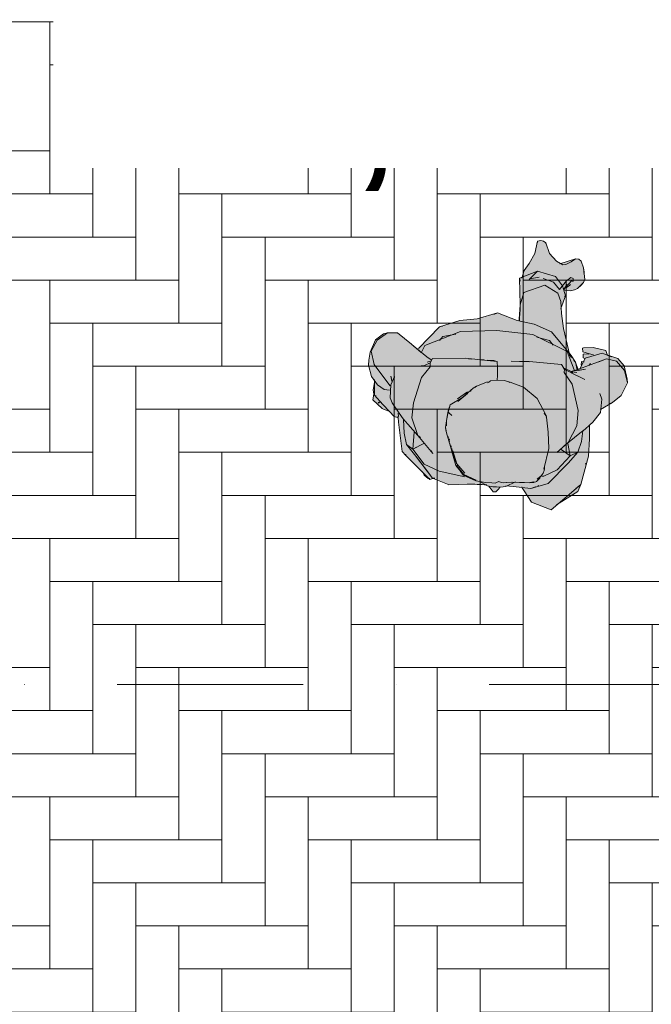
# Model space of a CAD drawing. Header units: millimetres. Extents: x 7523222 to 7571998, y 5751973 to 5786624.
# Tile 17 of 54: x 7547979 to 7549202, y 5767147 to 5769052. Entities that reach past the tile are written whole.
import ezdxf
from ezdxf.enums import TextEntityAlignment as Align

# ---------------------------------------------------------------- set-up
doc = ezdxf.new("R2010")
doc.units = ezdxf.units.MM
doc.header["$MEASUREMENT"] = 0
doc.linetypes.add('Kropki i Kreski', pattern=[720, 360, -180, 0, -180])
doc.linetypes.add('Wipeout_Contour', pattern=[1000, 0, -1000])
for name, color, linetype in [('Nowe_2025-08-14 Strefy', 7, 'Continuous'), ('Nowe_299-A Wymiary opisy PB', 7, 'Continuous'), ('Nowe_320-W Umeblowanie', 7, 'Continuous'), ('Nowe_410-K Osie', 7, 'Continuous')]:
    doc.layers.add(name, color=color, linetype=linetype)
for name, color, linetype, lineweight, true_color in [('Nowe_2025-08-14 Strefy_Nr_pióra__234', 7, 'Continuous', 0, 0xe8e8e8), ('Nowe_299-A Wymiary opisy PB_Nr_pióra__45', 7, 'Continuous', 15, 0x40a5ff), ('Nowe_299-A Wymiary opisy PB_Nr_pióra__85', 7, 'Continuous', 13, 0x80c2ff), ('Nowe_410-K Osie_Nr_pióra__5', 7, 'Continuous', 13, 0x40a5ff)]:
    doc.layers.add(name, color=color, linetype=linetype, lineweight=lineweight, true_color=true_color)
for name, color, linetype, lineweight in [('Nowe_299-A Wymiary opisy PB_Nr_pióra__6', 5, 'Continuous', 13), ('Nowe_320-W Umeblowanie_Nr_pióra__2', 8, 'Continuous', 13), ('Nowe_410-K Osie_Nr_pióra__1', 7, 'Continuous', 13), ('Nowe_Metryczki pomieszczeń Archicada_Nr_pióra__6', 5, 'Continuous', 13)]:
    doc.layers.add(name, color=color, linetype=linetype, lineweight=lineweight)
doc.styles.add('STYL_AUTOMATYCZNY_1', font='arial.ttf')
doc.styles.add('STYL_AUTOMATYCZNY_2', font='arial.ttf')
doc.styles.add('STYL_AUTOMATYCZNY_3', font='arial.ttf')
doc.dimstyles.new('STYL_AUTOMATYCZNY__1', dxfattribs={"dimtxt": 200, "dimasz": 95, "dimexe": 0.18, "dimexo": 0.0625, "dimgap": 0, "dimtad": 1, "dimdec": 1, "dimlfac": 0.1, "dimzin": 0, "dimdsep": 46, "dimtxsty": 'STYL_AUTOMATYCZNY_2', "dimblk": 'ARROWHEAD_2', "dimblk1": 'ARROWHEAD_2', "dimblk2": 'ARROWHEAD_2', "dimcen": 0.09, "dimclrd": 256, "dimclre": 256, "dimclrt": 5, "dimadec": 1, "dimazin": 0, "dimtfac": 1, "dimtdec": 4, "dimtmove": 0, "dimatfit": 3, "dimfxl": 0, "dimtolj": 1, "dimtzin": 0, "dimarcsym": 0})
doc.dimstyles.new('STYL_AUTOMATYCZNY__2', dxfattribs={"dimtxt": 200, "dimasz": 95, "dimexe": 0.18, "dimexo": 0.0625, "dimgap": 0, "dimtad": 1, "dimtih": 1, "dimtoh": 1, "dimdec": 1, "dimlfac": 0.1, "dimzin": 0, "dimdsep": 46, "dimtxsty": 'STYL_AUTOMATYCZNY_2', "dimblk": 'ARROWHEAD_2', "dimblk1": 'ARROWHEAD_2', "dimblk2": 'ARROWHEAD_2', "dimcen": 0.09, "dimclrd": 256, "dimclre": 256, "dimclrt": 5, "dimadec": 1, "dimazin": 0, "dimtfac": 1, "dimtdec": 4, "dimtmove": 0, "dimatfit": 3, "dimfxl": 0, "dimtolj": 1, "dimtzin": 0, "dimarcsym": 0})

# ---------------------------------------------------------------- blocks, each defined once
blk = doc.blocks.new('Hol__14', base_point=(7548848.7, 5769158.4))
at = {"color": 254, "linetype": 'Wipeout_Contour', "lineweight": 0, "ltscale": 95004348.42011404}
blk.add_wipeout([(7545720.4, 5773999.8), (7545720.4, 5770764.9), (7547519.5, 5770764.9), (7547519.5, 5769056.8), (7545720.4, 5769056.8), (7545720.4, 5765678.7), (7547487.8, 5765181.4), (7551520.5, 5765181.4), (7551520.5, 5774581.1), (7547825.4, 5774581.1)], dxfattribs=at).dxf.layer = 'Nowe_2025-08-14 Strefy'
at = {"layer": 'Nowe_2025-08-14 Strefy_Nr_pióra__234', "linetype": 'Continuous', "lineweight": 0, "true_color": 0xe8e8e8}
h = blk.add_hatch(dxfattribs=at)
h.set_pattern_fill('Posadzka_z_cegieł_na_rąb', color=254, style=0, pattern_type=2)
h.set_pattern_definition([(0, (7548620.46, 5769881.24), (0, 499.98), [333.32, -166.66]), (0, (7548537.13, 5769964.57), (0, 499.98), [333.32, -166.66]), (0, (7548453.8, 5770047.9), (0, 499.98), [333.32, -166.66]), (0, (7548370.47, 5770131.23), (0, 499.98), [333.32, -166.66]), (0, (7548287.14, 5770214.56), (0, 499.98), [333.32, -166.66]), (0, (7548203.8, 5770297.9), (0, 499.98), [333.32, -166.66]), (90, (7548870.45, 5769881.24), (-499.98, 0), [333.32, -166.66]), (90, (7548787.1, 5769964.57), (-499.98, 0), [333.32, -166.66]), (90, (7548703.8, 5770047.9), (-499.98, 0), [333.32, -166.66]), (90, (7548620.46, 5770131.23), (-499.98, 0), [333.32, -166.66]), (90, (7548537.13, 5770214.56), (-499.98, 0), [333.32, -166.66]), (90, (7548453.8, 5770297.9), (-499.98, 0), [333.32, -166.66])])
h.paths.add_polyline_path([(7545720.4, 5773999.8), (7545720.4, 5770764.9), (7547519.5, 5770764.9), (7547519.5, 5769056.8), (7545720.4, 5769056.8), (7545720.4, 5765678.7), (7547487.8, 5765181.4), (7551520.5, 5765181.4), (7551520.5, 5774581.1), (7547825.4, 5774581.1)])
at = {"layer": 'Nowe_Metryczki pomieszczeń Archicada_Nr_pióra__6', "color": 5, "lineweight": 13, "insert": (7548144.3, 5769164.1), "char_height": 300, "attachment_point": 1, "style": 'STYL_AUTOMATYCZNY_2'}
blk.add_mtext('\\A1;{\\pql;\\pt0,4600;\\fArial|b0|i0|c238|p0;\\W1.000000;50,4\\fArial|b0|i0|c238|p0;\\W1.000000;\\A1{\\H.66x;\\S^  ;}\\fArial|b0|i0|c238|p0;\\W1.000000; m\\fArial|b0|i0|c238|p0;\\W1.000000;\\A1{\\H.66x;\\S2^  ;}}', dxfattribs=at)
at = {"color": 254, "linetype": 'Wipeout_Contour', "lineweight": 0, "ltscale": 38003853.76612357}
blk.add_wipeout([(7548044.3, 5769551.2), (7548044.3, 5768765.5), (7549653.2, 5768765.5), (7549653.2, 5769551.2)], dxfattribs=at).dxf.layer = 'Nowe_2025-08-14 Strefy'
at = {"layer": 'Nowe_Metryczki pomieszczeń Archicada_Nr_pióra__6', "color": 5, "lineweight": 13, "insert": (7548044.3, 5769505.5), "char_height": 200, "attachment_point": 1, "style": 'STYL_AUTOMATYCZNY_1'}
blk.add_mtext('\\A1;{\\pql;\\pt0,600;\\fArial|b1|i0|c238|p0;\\W1.000000;Hol\\fArial|b1|i0|c238|p0;\\W1.000000;\\A1{\\H.66x;\\S^  ;}\\fArial|b1|i0|c238|p0;\\W1.000000;\\fArial|b1|i0|c238|p0;\\W1.000000;\\A1{\\H.66x;\\S^  ;}}', dxfattribs=at)
blk = doc.blocks.new('Standardowy znacznik osi[11]', base_point=(7571131, 5767765.5))
at = {"layer": 'Nowe_410-K Osie_Nr_pióra__5', "color": 161, "linetype": 'Kropki i Kreski', "lineweight": 13, "true_color": 0x40a5ff}
blk.add_line((7570131, 5767765.5), (7535691.1, 5767765.5), dxfattribs=at)
at = {"layer": 'Nowe_410-K Osie_Nr_pióra__1', "color": 7, "lineweight": 13, "style": 'STYL_AUTOMATYCZNY_3'}
for tag, p in [('AC_MarkerText_1_1', (7534291.1, 5767940.5)), ('AC_MarkerText_1_0', (7571531, 5767940.5))]:
    blk.add_attdef(tag, text='', height=350, dxfattribs=at).set_placement(p, align=Align.TOP_CENTER)
blk = doc.blocks.new('Idąca kobieta 27[54]', base_point=(7548898.6, 5768415.5))
at = {"layer": 'Nowe_320-W Umeblowanie', "linetype": 'Continuous', "lineweight": 0, "true_color": 0xffffff}
blk.add_hatch(color=7, dxfattribs=at).paths.add_polyline_path([(7548898.6, 5768138.2), (7548901.4, 5768138.5), (7548905.9, 5768143.1), (7548909.3, 5768147.4), (7548910, 5768147.4), (7548920.4, 5768148.8), (7548922.4, 5768149.8), (7548934.7, 5768149.1), (7548952.1, 5768146.5), (7548955.8, 5768140.2), (7548970.3, 5768118.2), (7549008.5, 5768103.3), (7549024.1, 5768116.7), (7549059.8, 5768138.9), (7549065.7, 5768152.7), (7549080.3, 5768207.8), (7549082.6, 5768240.9), (7549082.8, 5768259.4), (7549082.4, 5768267), (7549082.8, 5768267.3), (7549089, 5768273.5), (7549103.7, 5768291.9), (7549104.3, 5768297.8), (7549127.3, 5768311.4), (7549143.9, 5768325.1), (7549156.1, 5768349.1), (7549155.5, 5768356.5), (7549149.8, 5768382.1), (7549137.2, 5768396.5), (7549129.5, 5768399.2), (7549116.9, 5768403.5), (7549114.5, 5768412), (7549089.9, 5768418), (7549071.2, 5768417.1), (7549068.8, 5768416.5), (7549069.6, 5768409.1), (7549085.2, 5768404.9), (7549072.5, 5768405.3), (7549070.5, 5768404.9), (7549070.3, 5768397.6), (7549073.9, 5768396.4), (7549070.8, 5768390.3), (7549067.2, 5768390.8), (7549066.2, 5768383.4), (7549067.2, 5768382.9), (7549064, 5768376.5), (7549060.4, 5768375.3), (7549055.5, 5768389.1), (7549047, 5768402.3), (7549043.6, 5768406.4), (7549032, 5768454.8), (7549028.2, 5768483.9), (7549027.7, 5768495.4), (7549036.1, 5768517.8), (7549032.9, 5768528.9), (7549040.4, 5768528.3), (7549045.8, 5768527.6), (7549053.6, 5768529.4), (7549059.5, 5768531.9), (7549066.4, 5768538.8), (7549070.7, 5768543.5), (7549073.8, 5768549.6), (7549071.1, 5768572.2), (7549066.7, 5768584.6), (7549061.6, 5768588.6), (7549055.6, 5768589.7), (7549026.8, 5768580.6), (7549018.7, 5768585), (7549004.9, 5768600), (7548998.3, 5768620.3), (7548993.6, 5768623.5), (7548988.3, 5768625.2), (7548982.1, 5768623.9), (7548976.4, 5768599.7), (7548965.8, 5768580.3), (7548956, 5768566.7), (7548952.3, 5768553.9), (7548946.9, 5768551.8), (7548948.5, 5768500.3), (7548946.4, 5768473.3), (7548946.7, 5768468.9), (7548942.3, 5768469.8), (7548904.5, 5768484.7), (7548865, 5768473.1), (7548831.7, 5768469.8), (7548792.1, 5768457.7), (7548749.7, 5768414.5), (7548742.8, 5768420.2), (7548737.9, 5768424.5), (7548711, 5768445.9), (7548691.1, 5768446.1), (7548683.6, 5768444.1), (7548668.3, 5768432.6), (7548657.6, 5768408.8), (7548655.1, 5768393), (7548654.7, 5768383.6), (7548660.2, 5768361.9), (7548666, 5768353.8), (7548666.1, 5768349.7), (7548665.5, 5768346.5), (7548663.5, 5768335.7), (7548664.8, 5768328.5), (7548662.9, 5768316.5), (7548681, 5768299.7), (7548684.8, 5768297.9), (7548695, 5768294.6), (7548695.5, 5768294.1), (7548704, 5768284.3), (7548710.8, 5768282.4), (7548711.9, 5768283.8), (7548712.7, 5768273.1), (7548720, 5768216.3), (7548727.1, 5768209.1), (7548760, 5768175.8), (7548762.3, 5768170.6), (7548770, 5768164), (7548771.5, 5768164.1), (7548773.2, 5768162.5), (7548779.9, 5768164.3), (7548807.4, 5768153.2), (7548810.4, 5768152.2), (7548846, 5768153.3), (7548869.6, 5768152.5), (7548879.4, 5768151.9), (7548881.9, 5768151.9), (7548885.1, 5768150.2), (7548887.1, 5768149.7), (7548888.8, 5768147.6), (7548891.8, 5768143.3), (7548894.5, 5768140.2), (7548895.8, 5768138.7)])
at = {"layer": 'Nowe_320-W Umeblowanie_Nr_pióra__2', "color": 8, "linetype": 'Continuous', "lineweight": 13}
for p, q in [((7548976.4, 5768599.7), (7548982.1, 5768623.9)), ((7548981.6, 5768621.1), (7548982.1, 5768623.9)), ((7548982.1, 5768623.9), (7548988.3, 5768625.2)), ((7548988.3, 5768625.2), (7548993.6, 5768623.5)), ((7548993.6, 5768623.5), (7548998.3, 5768620.3)), ((7548996.6, 5768619.9), (7548998.3, 5768620.3)), ((7548998.3, 5768620.3), (7549004.9, 5768600)), ((7548965.8, 5768580.3), (7548976.4, 5768599.7)), ((7549004.9, 5768600), (7549018.7, 5768585)), ((7548956, 5768566.7), (7548965.8, 5768580.3)), ((7549018.7, 5768585), (7549031.2, 5768578.1)), ((7549025, 5768580), (7549055.6, 5768589.7)), ((7549038.1, 5768579), (7549046.8, 5768583.7)), ((7549046.8, 5768583.7), (7549055.6, 5768589.7)), ((7549055.6, 5768589.7), (7549061.6, 5768588.6)), ((7549061.6, 5768588.6), (7549066.7, 5768584.6)), ((7549066.7, 5768584.6), (7549071.1, 5768572.2)), ((7548946.9, 5768551.8), (7548982, 5768565.8)), ((7548951.8, 5768552.2), (7548956, 5768566.7)), ((7548967.2, 5768550.4), (7548982, 5768565.8)), ((7548977, 5768560.2), (7548982, 5768565.8)), ((7548982, 5768565.8), (7549016.9, 5768555.5)), ((7549031.2, 5768578.1), (7549038.1, 5768579)), ((7549036.3, 5768578.6), (7549038.1, 5768579)), ((7549071.1, 5768572.2), (7549072.1, 5768563.3)), ((7549071.1, 5768572.2), (7549073.8, 5768549.6)), ((7549071.4, 5768561.6), (7549072.1, 5768563.3)), ((7548946.9, 5768551.8), (7548947.3, 5768549.9)), ((7548946.9, 5768551.8), (7548948.5, 5768500.3)), ((7548946.9, 5768551.8), (7548948.3, 5768546.3)), ((7548946.9, 5768551.8), (7548947.6, 5768550)), ((7548965.7, 5768548.6), (7548967.2, 5768550.4)), ((7548967.2, 5768550.4), (7548985.4, 5768553.7)), ((7548992.7, 5768551.1), (7549012.9, 5768544)), ((7549012.9, 5768544), (7549024.7, 5768530.2)), ((7549016.9, 5768555.5), (7549030.5, 5768537.3)), ((7549024.7, 5768530.2), (7549037.7, 5768547.1)), ((7549033, 5768530.4), (7549049, 5768548.3)), ((7549037.7, 5768547.1), (7549046.2, 5768553.1)), ((7549046.2, 5768553.1), (7549051, 5768551.5)), ((7549050.3, 5768545), (7549051.1, 5768548.4)), ((7549050.3, 5768545), (7549051.1, 5768546.7)), ((7549051, 5768551.5), (7549051.1, 5768548.4)), ((7549059.5, 5768531.9), (7549070.7, 5768543.5)), ((7549064.1, 5768536.4), (7549070.7, 5768543.5)), ((7549066.3, 5768538.2), (7549070.7, 5768543.5)), ((7549070.7, 5768543.5), (7549073.8, 5768549.6)), ((7548948.5, 5768500.3), (7548955.3, 5768524)), ((7548955.3, 5768524), (7548996.3, 5768538.7)), ((7548996.3, 5768538.7), (7549021, 5768523.1)), ((7549021, 5768523.1), (7549027.3, 5768506.9)), ((7549030.5, 5768537.3), (7549036.1, 5768517.8)), ((7549032.6, 5768529.2), (7549039, 5768540)), ((7549033, 5768530.4), (7549039, 5768540)), ((7549033.1, 5768528.9), (7549040.4, 5768528.3)), ((7549036.5, 5768533.5), (7549043.9, 5768538.1)), ((7549040.4, 5768528.3), (7549045.8, 5768527.6)), ((7549043.8, 5768538.5), (7549045.6, 5768539.7)), ((7549043.9, 5768538.1), (7549045.6, 5768539.7)), ((7549045.8, 5768527.6), (7549053.6, 5768529.4)), ((7549053.6, 5768529.4), (7549059.5, 5768531.9)), ((7549059.5, 5768531.9), (7549066.3, 5768538.2)), ((7549059.5, 5768531.9), (7549064.1, 5768536.4)), ((7549026.8, 5768493.4), (7549036.1, 5768517.8)), ((7549026.8, 5768505), (7549027.3, 5768506.9)), ((7549027.3, 5768506.9), (7549028.2, 5768483.9)), ((7549034.4, 5768516.5), (7549036.1, 5768517.8)), ((7548946.4, 5768473.3), (7548948.5, 5768500.3)), ((7548946.8, 5768472), (7548948.5, 5768500.3)), ((7548948.4, 5768487.4), (7548948.5, 5768500.3)), ((7548792.1, 5768457.7), (7548831.7, 5768469.8)), ((7548831.7, 5768469.8), (7548865, 5768473.1)), ((7548865, 5768473.1), (7548904.5, 5768484.7)), ((7548897.3, 5768481.8), (7548904.5, 5768484.7)), ((7548904.5, 5768484.7), (7548942.3, 5768469.8)), ((7548942.3, 5768469.8), (7548975.3, 5768462.8)), ((7548946.4, 5768473.3), (7548947.3, 5768471.4)), ((7548946.4, 5768473.3), (7548946.6, 5768469.5)), ((7548946.7, 5768470.2), (7548946.8, 5768472)), ((7548946.8, 5768472), (7548946.9, 5768470)), ((7548946.8, 5768472), (7548947.1, 5768470.1)), ((7549028.2, 5768483.9), (7549032, 5768454.8)), ((7548751.2, 5768416.1), (7548792.1, 5768457.7)), ((7548763.4, 5768421.5), (7548832.5, 5768448.6)), ((7548792.1, 5768457.7), (7548797.6, 5768458.8)), ((7548832.5, 5768448.6), (7548902.8, 5768450.6)), ((7548902.8, 5768450.6), (7548972.7, 5768442.7)), ((7548975.3, 5768462.8), (7549008.9, 5768448.2)), ((7549008.9, 5768448.2), (7549047, 5768402.3)), ((7549032, 5768454.8), (7549044.6, 5768402.5)), ((7548657.6, 5768408.8), (7548668.3, 5768432.6)), ((7548659.7, 5768410.6), (7548671.6, 5768432.1)), ((7548668.3, 5768432.6), (7548683.6, 5768444.1)), ((7548671.6, 5768432.1), (7548691.1, 5768446.1)), ((7548683.6, 5768444.1), (7548691.1, 5768446.1)), ((7548691.1, 5768446.1), (7548711, 5768445.9)), ((7548711, 5768445.9), (7548737.9, 5768424.5)), ((7548792.1, 5768431.4), (7548798.7, 5768438.9)), ((7548798.7, 5768438.9), (7548823.7, 5768443.6)), ((7548972.7, 5768442.7), (7549039.4, 5768410)), ((7548980.6, 5768438.1), (7549005.2, 5768431.6)), ((7549005.2, 5768431.6), (7549012, 5768422.4)), ((7548655.1, 5768393), (7548657.6, 5768408.8)), ((7548659.7, 5768410.6), (7548665.8, 5768384.6)), ((7548737.9, 5768424.5), (7548742.1, 5768420.7)), ((7548737.9, 5768424.5), (7548756.5, 5768408.1)), ((7548742.1, 5768420.7), (7548742.4, 5768418.8)), ((7548742.1, 5768420.7), (7548756.5, 5768408.1)), ((7548742.1, 5768420.7), (7548767.4, 5768399.9)), ((7548757.8, 5768409.8), (7548763.4, 5768421.5)), ((7549039.4, 5768410), (7549053, 5768374.8)), ((7549068.8, 5768416.5), (7549071.2, 5768417.1)), ((7549068.8, 5768416.5), (7549069.6, 5768409.1)), ((7549069.6, 5768409.1), (7549086.9, 5768404.4)), ((7549071.2, 5768417.1), (7549089.9, 5768418)), ((7549089.9, 5768418), (7549114.5, 5768412)), ((7549114.5, 5768412), (7549117.2, 5768402.3)), ((7548654.7, 5768383.6), (7548655.1, 5768393)), ((7548767.4, 5768399.9), (7548776.1, 5768393.8)), ((7548768.3, 5768389.1), (7548773.7, 5768391.2)), ((7548773.1, 5768395.6), (7548776.6, 5768393.6)), ((7548773.1, 5768395.6), (7548775, 5768394.4)), ((7548774, 5768388.3), (7548778.4, 5768396.3)), ((7548778.4, 5768396.3), (7548842, 5768396.9)), ((7548842, 5768396.9), (7548903.9, 5768390.9)), ((7548848, 5768395.9), (7548853.4, 5768395.4)), ((7548848, 5768395.9), (7548853.4, 5768395.5)), ((7548848, 5768395.9), (7548853.4, 5768395.4)), ((7548866, 5768394.7), (7548878.5, 5768393.9)), ((7548866.1, 5768394.3), (7548876.9, 5768393.3)), ((7548866.2, 5768394.4), (7548875.3, 5768393.6)), ((7548884.1, 5768392.7), (7548903.9, 5768390.9)), ((7548885.7, 5768393.4), (7548900, 5768392.4)), ((7548886.3, 5768392.7), (7548895.4, 5768391.9)), ((7548903.9, 5768390.9), (7548904.2, 5768379.4)), ((7548930.9, 5768391.2), (7548965.9, 5768390.9)), ((7548946.7, 5768390.8), (7548959.4, 5768390.7)), ((7548959.4, 5768390.7), (7548966.6, 5768389.8)), ((7548965.9, 5768390.9), (7549028.2, 5768384.9)), ((7549043.3, 5768404.1), (7549047.9, 5768398.5)), ((7549047, 5768402.3), (7549055.5, 5768389.1)), ((7549052.5, 5768392.9), (7549055.5, 5768389.1)), ((7549063.2, 5768376.2), (7549115.4, 5768396.1)), ((7549063.7, 5768375.8), (7549074.3, 5768397.4)), ((7549066.2, 5768383.4), (7549067.2, 5768390.8)), ((7549067.2, 5768390.8), (7549072.5, 5768390.1)), ((7549070.3, 5768397.6), (7549070.5, 5768404.9)), ((7549070.3, 5768397.6), (7549073.8, 5768396.5)), ((7549070.5, 5768404.9), (7549072.5, 5768405.3)), ((7549072.5, 5768405.3), (7549081.2, 5768405)), ((7549074.3, 5768397.4), (7549106.9, 5768406.7)), ((7549086.9, 5768404.4), (7549090.5, 5768403.3)), ((7549100.7, 5768390.1), (7549115.4, 5768396.1)), ((7549106.9, 5768406.7), (7549110.5, 5768405.7)), ((7549110.5, 5768405.7), (7549129.5, 5768399.2)), ((7549115.4, 5768396.1), (7549134.7, 5768391.2)), ((7549116.2, 5768403.2), (7549125.4, 5768399.6)), ((7549129.5, 5768399.2), (7549137.2, 5768396.5)), ((7549134.7, 5768391.2), (7549150.5, 5768373.4)), ((7549137.2, 5768396.5), (7549149.8, 5768382.1)), ((7548654.7, 5768383.6), (7548660.2, 5768361.9)), ((7548665.8, 5768384.6), (7548678.2, 5768367.2)), ((7548756.8, 5768382.5), (7548763.2, 5768383.2)), ((7548756.8, 5768382.5), (7548758.6, 5768382.4)), ((7548756.9, 5768359.8), (7548774.1, 5768380.4)), ((7548763.2, 5768383.2), (7548774, 5768388.3)), ((7548770.6, 5768386.8), (7548774, 5768388.3)), ((7548774, 5768388.3), (7548774.1, 5768380.4)), ((7548904.1, 5768363.1), (7548904.2, 5768379.4)), ((7549028.2, 5768384.9), (7549034.2, 5768375.7)), ((7549031.2, 5768379), (7549047, 5768371.3)), ((7549032.5, 5768376.8), (7549034.2, 5768375.7)), ((7549033.3, 5768369.1), (7549034.2, 5768375.7)), ((7549034.2, 5768375.7), (7549037.8, 5768373.6)), ((7549034.2, 5768375.7), (7549049.7, 5768367.8)), ((7549047, 5768371.2), (7549074.7, 5768375.7)), ((7549047, 5768371.3), (7549050.5, 5768368.7)), ((7549047.2, 5768371.4), (7549063.2, 5768376.2)), ((7549048.9, 5768371.2), (7549050.7, 5768371.5)), ((7549055.5, 5768389.1), (7549060.6, 5768374.8)), ((7549055.5, 5768389.1), (7549058.7, 5768374.9)), ((7549061, 5768373.3), (7549074.7, 5768375.7)), ((7549081, 5768383.1), (7549084.6, 5768387)), ((7549149.8, 5768382.1), (7549155.5, 5768356.5)), ((7549150.5, 5768373.4), (7549156.1, 5768349.1)), ((7548660.2, 5768361.9), (7548672, 5768345.3)), ((7548665.9, 5768355.6), (7548666.3, 5768344.3)), ((7548678.2, 5768367.2), (7548696.4, 5768343.5)), ((7548697.8, 5768345.8), (7548705.1, 5768361.6)), ((7548698, 5768362.1), (7548699.3, 5768358.4)), ((7548698, 5768362.1), (7548699.5, 5768352.7)), ((7548704.9, 5768359.8), (7548705.1, 5768361.6)), ((7548741.6, 5768310.9), (7548756.9, 5768359.8)), ((7548863.9, 5768343), (7548885.2, 5768351.6)), ((7548887.8, 5768350.7), (7548891.1, 5768353.5)), ((7548891.1, 5768353.5), (7548918, 5768353.8)), ((7548903.8, 5768355.5), (7548904.1, 5768363.1)), ((7548918, 5768353.8), (7548925.5, 5768351.1)), ((7548923.7, 5768352.1), (7548929.2, 5768350.5)), ((7549033.3, 5768369.1), (7549049.1, 5768346.6)), ((7549045.9, 5768369.7), (7549049.5, 5768367.9)), ((7549045.9, 5768369.7), (7549073.7, 5768355.9)), ((7549052.3, 5768368.8), (7549057.8, 5768369.1)), ((7549052.3, 5768368.8), (7549057.8, 5768369.1)), ((7549059.4, 5768363), (7549073.7, 5768355.9)), ((7549155.5, 5768356.5), (7549156.1, 5768349.1)), ((7548662.9, 5768316.5), (7548665.9, 5768335)), ((7548663.5, 5768335.7), (7548665.5, 5768346.5)), ((7548663.5, 5768335.7), (7548665, 5768327.5)), ((7548665.5, 5768346.5), (7548666.2, 5768350.4)), ((7548665.9, 5768325.7), (7548666.4, 5768348.4)), ((7548665.9, 5768325.7), (7548666.2, 5768333.1)), ((7548666.4, 5768348.4), (7548666.4, 5768344.5)), ((7548672, 5768345.3), (7548685.1, 5768336.7)), ((7548685.1, 5768336.7), (7548695.5, 5768335)), ((7548696.4, 5768320.3), (7548697.8, 5768345.8)), ((7548827.4, 5768313.5), (7548857.3, 5768339.3)), ((7548851.5, 5768333.2), (7548853.4, 5768334.7)), ((7548851.8, 5768333.2), (7548853.5, 5768334.6)), ((7548857.3, 5768339.3), (7548863.9, 5768343)), ((7548860.4, 5768340.2), (7548863.9, 5768343)), ((7548860.4, 5768340.3), (7548863.9, 5768343)), ((7548885.2, 5768349.3), (7548887.8, 5768350.7)), ((7548925.5, 5768351.1), (7548928.1, 5768349.8)), ((7548929.2, 5768350.5), (7548954.9, 5768341.3)), ((7548954.9, 5768341.3), (7548981.1, 5768319.2)), ((7549049.1, 5768346.6), (7549060.4, 5768295.7)), ((7549143.9, 5768325.1), (7549156.1, 5768349.1)), ((7548662.9, 5768316.5), (7548681, 5768299.7)), ((7548665, 5768327.5), (7548665.5, 5768331.2)), ((7548665.9, 5768325.7), (7548669.4, 5768324)), ((7548665.9, 5768325.7), (7548682, 5768307.5)), ((7548696.4, 5768320.3), (7548700.5, 5768311)), ((7548812.8, 5768307.1), (7548836.6, 5768321.3)), ((7548827, 5768318.6), (7548846.5, 5768332)), ((7548827.4, 5768313.5), (7548846.6, 5768329)), ((7548840.3, 5768324.3), (7548845.9, 5768328.7)), ((7548981.1, 5768319.2), (7548999, 5768284.8)), ((7549102.3, 5768329), (7549106.5, 5768317.8)), ((7549103.7, 5768291.9), (7549106.5, 5768317.8)), ((7549127.3, 5768311.4), (7549143.9, 5768325.1)), ((7548673.4, 5768310), (7548674.8, 5768311.9)), ((7548673.4, 5768310), (7548676.8, 5768311.9)), ((7548681, 5768299.7), (7548684.8, 5768297.9)), ((7548682, 5768307.5), (7548695.5, 5768294.1)), ((7548684.8, 5768297.9), (7548696, 5768294.2)), ((7548700.5, 5768311), (7548713.7, 5768290.8)), ((7548738.5, 5768281.7), (7548741.6, 5768310.9)), ((7548806.7, 5768284.4), (7548811.4, 5768302.8)), ((7548806.7, 5768284.4), (7548809.7, 5768297.7)), ((7548808.2, 5768290.3), (7548809.7, 5768297.7)), ((7548808.2, 5768290), (7548809.7, 5768297.7)), ((7548808.5, 5768291.9), (7548811.4, 5768302.8)), ((7548808.7, 5768292.8), (7548812.8, 5768307.1)), ((7548809.7, 5768297.7), (7548811.4, 5768302.8)), ((7548811.4, 5768302.8), (7548813, 5768303.6)), ((7549057.9, 5768266.2), (7549060.4, 5768295.7)), ((7549103.7, 5768297.5), (7549127.3, 5768311.4)), ((7549122, 5768309.3), (7549127.3, 5768311.4)), ((7548695.5, 5768294.1), (7548704, 5768284.3)), ((7548704, 5768284.3), (7548710.8, 5768282.4)), ((7548710.8, 5768282.4), (7548712.5, 5768284.7)), ((7548711.8, 5768290.4), (7548712.5, 5768284.7)), ((7548712, 5768282.2), (7548712.7, 5768273.1)), ((7548713.7, 5768290.8), (7548721.4, 5768279.7)), ((7548721.4, 5768279.7), (7548730.8, 5768269.4)), ((7548722.5, 5768278.6), (7548723.5, 5768252.1)), ((7548738.5, 5768281.7), (7548750.3, 5768247.8)), ((7548803.7, 5768263.1), (7548805.5, 5768275.7)), ((7548805.6, 5768276.5), (7548807.5, 5768286.1)), ((7548805.6, 5768276.5), (7548807.1, 5768284.5)), ((7548805.6, 5768276.5), (7548806.7, 5768284.4)), ((7548805.6, 5768265.9), (7548805.6, 5768276.5)), ((7548806.7, 5768284.4), (7548808.5, 5768291.9)), ((7548808.7, 5768292.8), (7548815.7, 5768285.9)), ((7548809.4, 5768292.3), (7548811.1, 5768292.2)), ((7548809.4, 5768292.3), (7548815.7, 5768285.9)), ((7548994.7, 5768290.3), (7548999, 5768284.8)), ((7548995, 5768290.5), (7548999, 5768284.8)), ((7548998.4, 5768283.6), (7548999, 5768284.8)), ((7548998.4, 5768283.6), (7548999.5, 5768282.7)), ((7548999.5, 5768282.7), (7549002.5, 5768253.7)), ((7549089, 5768273.5), (7549103.7, 5768291.9)), ((7548712.7, 5768273.1), (7548720, 5768216.3)), ((7548730.8, 5768269.4), (7548750.3, 5768247.8)), ((7548803.7, 5768263.1), (7548805.9, 5768252.6)), ((7548803.7, 5768263.1), (7548804.5, 5768258.7)), ((7548803.7, 5768263.1), (7548805, 5768256.4)), ((7548804.5, 5768258.7), (7548805.9, 5768252.6)), ((7548805, 5768256.4), (7548805.9, 5768252.6)), ((7549041, 5768233.9), (7549057.9, 5768266.2)), ((7549063.8, 5768251.8), (7549074.2, 5768259.5)), ((7549067, 5768236), (7549069.8, 5768256.6)), ((7549074.2, 5768259.5), (7549082.8, 5768267.3)), ((7549082.3, 5768268.4), (7549082.8, 5768259.4)), ((7549082.6, 5768240.9), (7549082.8, 5768259.4)), ((7549082.8, 5768267.3), (7549089, 5768273.5)), ((7548723.5, 5768252.1), (7548727.9, 5768230.3)), ((7548740.6, 5768220.9), (7548743, 5768254.2)), ((7548750.3, 5768247.8), (7548755, 5768243.6)), ((7548750.3, 5768247.8), (7548779.4, 5768212.9)), ((7548805.9, 5768252.6), (7548814.8, 5768221.8)), ((7548808.8, 5768245.3), (7548809.3, 5768243.4)), ((7548810.3, 5768239.6), (7548811.3, 5768235.8)), ((7548810.8, 5768241), (7548811.3, 5768239.1)), ((7549002.5, 5768253.7), (7549003.6, 5768222.3)), ((7549033, 5768227), (7549063.8, 5768251.8)), ((7549080.3, 5768207.8), (7549082.6, 5768240.9)), ((7548727.9, 5768230.3), (7548748.5, 5768204.3)), ((7548727.9, 5768230.3), (7548740.6, 5768220.9)), ((7548740.6, 5768220.9), (7548761.9, 5768232.3)), ((7548740.6, 5768220.9), (7548747.8, 5768225.2)), ((7548740.6, 5768220.9), (7548762.4, 5768191.9)), ((7548775.9, 5768218.6), (7548779.4, 5768212.9)), ((7548812.3, 5768232), (7548812.8, 5768230.1)), ((7548813.8, 5768226.3), (7548816.2, 5768216.8)), ((7548814.2, 5768227.9), (7548814.7, 5768226.1)), ((7548814.3, 5768227.6), (7548814.8, 5768225.8)), ((7548814.8, 5768221.8), (7548825.2, 5768193)), ((7548815.6, 5768222.4), (7548816.6, 5768218.6)), ((7548815.7, 5768222.2), (7548816.6, 5768218.6)), ((7548994.4, 5768182.5), (7549003.6, 5768222.3)), ((7549019.2, 5768214.3), (7549041, 5768233.9)), ((7549027.8, 5768220.1), (7549045.4, 5768208)), ((7549033.5, 5768227.6), (7549041, 5768233.9)), ((7549040.5, 5768232.3), (7549045.4, 5768208)), ((7549060, 5768215.2), (7549067, 5768236)), ((7548720, 5768216.3), (7548727.1, 5768209.1)), ((7548726.4, 5768211.1), (7548727.1, 5768209.1)), ((7548727, 5768211), (7548727.1, 5768209.1)), ((7548727.1, 5768209.1), (7548773.2, 5768162.5)), ((7548745.7, 5768208), (7548778.5, 5768164.8)), ((7548745.7, 5768208), (7548775, 5768169.7)), ((7548748.5, 5768204.3), (7548775, 5768169.7)), ((7548816.2, 5768216.8), (7548823.9, 5768189.6)), ((7548817.7, 5768217.6), (7548825.7, 5768192.8)), ((7549020.2, 5768180.9), (7549045.4, 5768208)), ((7549041.4, 5768193.8), (7549060, 5768215.2)), ((7549043.6, 5768209.2), (7549045.4, 5768208)), ((7549045.4, 5768208), (7549060, 5768215.2)), ((7549065.7, 5768152.7), (7549080.3, 5768207.8)), ((7548762.4, 5768191.9), (7548791.1, 5768178.4)), ((7548823.9, 5768189.6), (7548838.8, 5768171.5)), ((7548825.2, 5768193), (7548840.9, 5768174.3)), ((7548825.3, 5768189.3), (7548838.9, 5768171.8)), ((7548825.3, 5768189.3), (7548838.2, 5768170.7)), ((7548825.7, 5768192.8), (7548840.9, 5768174.3)), ((7548993.8, 5768168.9), (7549020.2, 5768180.9)), ((7548994.4, 5768182.5), (7548995.1, 5768186)), ((7548994.8, 5768179.8), (7548995.2, 5768182.7)), ((7548995.1, 5768186), (7548995.2, 5768182.7)), ((7549002.8, 5768154.3), (7549041.4, 5768193.8)), ((7549074.7, 5768191.9), (7549075.3, 5768193.7)), ((7548759, 5768178.1), (7548762.3, 5768170.6)), ((7548762.3, 5768170.6), (7548770, 5768164)), ((7548770, 5768164), (7548773.6, 5768164.3)), ((7548773.2, 5768162.5), (7548782, 5768164.8)), ((7548777.3, 5768164.6), (7548782.7, 5768165.1)), ((7548778.5, 5768164.8), (7548807.4, 5768153.2)), ((7548791.1, 5768178.4), (7548835.1, 5768169)), ((7548835.1, 5768169), (7548840.6, 5768167.8)), ((7548838.2, 5768170.7), (7548862.5, 5768159.9)), ((7548838.8, 5768171.5), (7548863, 5768160.8)), ((7548838.9, 5768171.8), (7548863, 5768160.8)), ((7548980.2, 5768158.5), (7548986.6, 5768164.7)), ((7548981.3, 5768163), (7548988.2, 5768168.5)), ((7548981.3, 5768163), (7548982.8, 5768164.1)), ((7548982.8, 5768164.1), (7548988.2, 5768168.5)), ((7548986.6, 5768164.7), (7548988.2, 5768168.5)), ((7548988.2, 5768168.5), (7548989.1, 5768169.5)), ((7548989.1, 5768169.5), (7548992.6, 5768174.9)), ((7548990.1, 5768168.5), (7548993.8, 5768168.9)), ((7548992.6, 5768174.9), (7548994.8, 5768179.8)), ((7548807.4, 5768153.2), (7548810.4, 5768152.2)), ((7548810.4, 5768152.2), (7548846, 5768153.3)), ((7548846, 5768153.3), (7548883.8, 5768152)), ((7548846.2, 5768153.9), (7548879.4, 5768151.9)), ((7548846.2, 5768153.9), (7548874.9, 5768152.5)), ((7548862.5, 5768159.9), (7548881.2, 5768156.8)), ((7548868.6, 5768159.2), (7548885.1, 5768150.2)), ((7548879.4, 5768151.9), (7548883.5, 5768152)), ((7548880.2, 5768152.2), (7548883.8, 5768152.1)), ((7548881.2, 5768156.8), (7548893.4, 5768155.8)), ((7548885.1, 5768150.2), (7548895.1, 5768147.9)), ((7548887.6, 5768149.1), (7548888.8, 5768147.6)), ((7548888.8, 5768147.6), (7548891.8, 5768143.3)), ((7548891.8, 5768143.3), (7548895.8, 5768138.7)), ((7548893.4, 5768155.8), (7548899.7, 5768155.5)), ((7548895.1, 5768147.9), (7548902.5, 5768148.2)), ((7548899.7, 5768155.5), (7548902.7, 5768156.4)), ((7548901.4, 5768138.5), (7548905.7, 5768142.8)), ((7548902.5, 5768148.2), (7548910, 5768147.4)), ((7548902.7, 5768156.4), (7548906.8, 5768158.6)), ((7548905.7, 5768142.8), (7548908.9, 5768146.9)), ((7548906.8, 5768158.6), (7548911.3, 5768156.3)), ((7548910, 5768147.4), (7548920.4, 5768148.8)), ((7548911.3, 5768156.3), (7548915.1, 5768155.6)), ((7548915.1, 5768155.6), (7548921.7, 5768156.3)), ((7548920.4, 5768148.8), (7548939.5, 5768157.6)), ((7548920.4, 5768149.9), (7548934.7, 5768149.1)), ((7548921.1, 5768156.8), (7548933.8, 5768157.4)), ((7548921.1, 5768156.8), (7548931.9, 5768157)), ((7548921.7, 5768156.3), (7548933.8, 5768157.4)), ((7548931.9, 5768157), (7548947, 5768156.5)), ((7548934.7, 5768149.1), (7548969.2, 5768144.6)), ((7548947, 5768156.5), (7548956.8, 5768156.2)), ((7548951.4, 5768148.4), (7548952.1, 5768146.5)), ((7548952.1, 5768146.5), (7548955.8, 5768140.2)), ((7548956.8, 5768156.2), (7548966.1, 5768155.7)), ((7548966.1, 5768155.7), (7548975.4, 5768156.8)), ((7548967.1, 5768156.2), (7548978.7, 5768157.8)), ((7548967.1, 5768156.2), (7548974.8, 5768157.7)), ((7548969.2, 5768144.6), (7549002.8, 5768154.3)), ((7548969.2, 5768144.6), (7548978, 5768148)), ((7548969.2, 5768144.6), (7548971.7, 5768145.4)), ((7548971.7, 5768145.4), (7548973.5, 5768146.1)), ((7548977.1, 5768147.5), (7548978.9, 5768148.2)), ((7548978.7, 5768157.8), (7548980.2, 5768158.5)), ((7548982.6, 5768149.7), (7548984.4, 5768150.4)), ((7549008.5, 5768103.3), (7549065.7, 5768152.7)), ((7549055.8, 5768144.9), (7549065.7, 5768152.7)), ((7549059.8, 5768138.9), (7549065.7, 5768152.7)), ((7548895.8, 5768138.7), (7548898.6, 5768138.2)), ((7548898.6, 5768138.2), (7548901.4, 5768138.5)), ((7548955.8, 5768140.2), (7548970.3, 5768118.2)), ((7549018.7, 5768113.4), (7549059.8, 5768138.9)), ((7548970.3, 5768118.2), (7549008.5, 5768103.3))]:
    blk.add_line(p, q, dxfattribs=at)
blk = doc.blocks.new('*D137', base_point=(6982742.1, 5361781.8))
at = {"layer": 'Nowe_299-A Wymiary opisy PB_Nr_pióra__45', "color": 161, "linetype": 'Continuous', "lineweight": 15, "true_color": 0x40a5ff}
for p, q in [((7558843.2, 5779071.7), (7558968.2, 5778999.5)), ((7558843.2, 5760671.7), (7558968.2, 5760599.5))]:
    blk.add_line(p, q, dxfattribs=at)
at = {"layer": 'Nowe_299-A Wymiary opisy PB_Nr_pióra__85', "color": 151, "linetype": 'Continuous', "lineweight": 13, "true_color": 0x80c2ff}
for p, q in [((7558999.4, 5779035.6), (7558811.9, 5779035.6)), ((7558905.7, 5760635.6), (7558905.7, 5779035.6)), ((7558999.4, 5760635.6), (7558811.9, 5760635.6))]:
    blk.add_line(p, q, dxfattribs=at)
at = {"layer": 'Nowe_299-A Wymiary opisy PB_Nr_pióra__6', "color": 5, "lineweight": 13, "insert": (7558865.7, 5769492.4), "char_height": 200, "attachment_point": 7, "rotation": 90, "style": 'STYL_AUTOMATYCZNY_2'}
blk.add_mtext('\\A1;{\\pql;\\fArial|b0|i0|c238|p0;\\W1.000000;1\xa0840}', dxfattribs=at)
blk = doc.blocks.new('ARROWHEAD_2')
at = {"color": 0, "linetype": 'Continuous', "lineweight": 0}
for p, q in [((-0.378, -0.655), (0.378, 0.655)), ((0, 0), (-1, 0))]:
    blk.add_line(p, q, dxfattribs=at)
blk = doc.blocks.new('*D175', base_point=(6982742.1, 5361781.8))
at = {"layer": 'Nowe_299-A Wymiary opisy PB_Nr_pióra__45', "color": 161, "linetype": 'Continuous', "lineweight": 15, "true_color": 0x40a5ff}
for p, q in [((7548830.2, 5759834.5), (7548758, 5759709.5)), ((7551554.9, 5759834.5), (7551482.7, 5759709.5))]:
    blk.add_line(p, q, dxfattribs=at)
at = {"layer": 'Nowe_299-A Wymiary opisy PB_Nr_pióra__85', "color": 151, "linetype": 'Continuous', "lineweight": 13, "true_color": 0x80c2ff}
for p, q in [((7548794.1, 5759678.3), (7548794.1, 5759865.8)), ((7551518.8, 5759678.3), (7551518.8, 5759865.8)), ((7548794.1, 5759772), (7551518.8, 5759772))]:
    blk.add_line(p, q, dxfattribs=at)
at = {"layer": 'Nowe_299-A Wymiary opisy PB_Nr_pióra__6', "color": 5, "lineweight": 13, "char_height": 200, "attachment_point": 7, "style": 'STYL_AUTOMATYCZNY_2'}
for s, insert in [('\\A1;{\\pql;\\fArial|b0|i0|c238|p0;\\W1.000000;272,5}', (7549813.3, 5759812)), ('\\A1;{\\pql;\\fArial|b0|i0|c238|p0;\\W1.000000;24}', (7551478.4, 5759814.9))]:
    blk.add_mtext(s, dxfattribs=dict(at, insert=insert))
blk = doc.blocks.new('*D187', base_point=(6982742.1, 5361781.8))
at = {"layer": 'Nowe_299-A Wymiary opisy PB_Nr_pióra__45', "color": 161, "linetype": 'Continuous', "lineweight": 15, "true_color": 0x40a5ff}
for p, q in [((7535078, 5767801.6), (7535203, 5767729.5)), ((7535078, 5760571.7), (7535203, 5760499.5))]:
    blk.add_line(p, q, dxfattribs=at)
at = {"layer": 'Nowe_299-A Wymiary opisy PB_Nr_pióra__85', "color": 151, "linetype": 'Continuous', "lineweight": 13, "true_color": 0x80c2ff}
for p, q in [((7535234.3, 5767765.5), (7535046.8, 5767765.5)), ((7535140.5, 5760535.6), (7535140.5, 5767765.5)), ((7535234.3, 5760535.6), (7535046.8, 5760535.6)), ((7535140.5, 5760474.5), (7535140.5, 5760535.6))]:
    blk.add_line(p, q, dxfattribs=at)
at = {"layer": 'Nowe_299-A Wymiary opisy PB_Nr_pióra__6', "color": 5, "lineweight": 13, "insert": (7535100.5, 5763921.8), "char_height": 200, "attachment_point": 7, "rotation": 90, "style": 'STYL_AUTOMATYCZNY_2'}
blk.add_mtext('\\A1;{\\pql;\\fArial|b0|i0|c238|p0;\\W1.000000;723}', dxfattribs=at)
blk = doc.blocks.new('*D188', base_point=(6982742.1, 5361781.8))
at = {"layer": 'Nowe_299-A Wymiary opisy PB_Nr_pióra__45', "color": 161, "linetype": 'Continuous', "lineweight": 15, "true_color": 0x40a5ff}
for p, q in [((7535078, 5773211.9), (7535203, 5773139.7)), ((7535078, 5767801.6), (7535203, 5767729.5))]:
    blk.add_line(p, q, dxfattribs=at)
at = {"layer": 'Nowe_299-A Wymiary opisy PB_Nr_pióra__85', "color": 151, "linetype": 'Continuous', "lineweight": 13, "true_color": 0x80c2ff}
for p, q in [((7535234.3, 5773175.8), (7535046.8, 5773175.8)), ((7535140.5, 5767765.5), (7535140.5, 5773175.8)), ((7535234.3, 5767765.5), (7535046.8, 5767765.5))]:
    blk.add_line(p, q, dxfattribs=at)
at = {"layer": 'Nowe_299-A Wymiary opisy PB_Nr_pióra__6', "color": 5, "lineweight": 13, "insert": (7535100.5, 5770241.9), "char_height": 200, "attachment_point": 7, "rotation": 90, "style": 'STYL_AUTOMATYCZNY_2'}
blk.add_mtext('\\A1;{\\pql;\\fArial|b0|i0|c238|p0;\\W1.000000;541}', dxfattribs=at)
blk = doc.blocks.new('*D190', base_point=(6982742.1, 5361781.8))
at = {"layer": 'Nowe_299-A Wymiary opisy PB_Nr_pióra__45', "color": 161, "linetype": 'Continuous', "lineweight": 15, "true_color": 0x40a5ff}
for p, q in [((7535616.7, 5779409.5), (7535491.7, 5779481.7)), ((7535491.7, 5760261.7), (7535616.7, 5760189.5))]:
    blk.add_line(p, q, dxfattribs=at)
at = {"layer": 'Nowe_299-A Wymiary opisy PB_Nr_pióra__85', "color": 151, "linetype": 'Continuous', "lineweight": 13, "true_color": 0x80c2ff}
for p, q in [((7535554.2, 5779445.6), (7535554.2, 5779506.7)), ((7535647.9, 5779445.6), (7535460.4, 5779445.6)), ((7535554.2, 5760225.6), (7535554.2, 5779445.6)), ((7535647.9, 5760225.6), (7535460.4, 5760225.6)), ((7535554.2, 5760164.5), (7535554.2, 5760225.6))]:
    blk.add_line(p, q, dxfattribs=at)
at = {"layer": 'Nowe_299-A Wymiary opisy PB_Nr_pióra__6', "color": 5, "lineweight": 13, "insert": (7535514.2, 5769492.4), "char_height": 200, "attachment_point": 7, "rotation": 90, "style": 'STYL_AUTOMATYCZNY_2'}
blk.add_mtext('\\A1;{\\pql;\\fArial|b0|i0|c238|p0;\\W1.000000;1\xa0922}', dxfattribs=at)
blk = doc.blocks.new('*D196', base_point=(6982742.1, 5361781.8))
at = {"layer": 'Nowe_299-A Wymiary opisy PB_Nr_pióra__45', "color": 161, "linetype": 'Continuous', "lineweight": 15, "true_color": 0x40a5ff}
for p, q in [((7545756.5, 5758606.2), (7545684.3, 5758481.2)), ((7551676.6, 5758606.2), (7551604.4, 5758481.2))]:
    blk.add_line(p, q, dxfattribs=at)
at = {"layer": 'Nowe_299-A Wymiary opisy PB_Nr_pióra__85', "color": 151, "linetype": 'Continuous', "lineweight": 13, "true_color": 0x80c2ff}
for p, q in [((7545720.4, 5758449.9), (7545720.4, 5758637.4)), ((7551640.5, 5758449.9), (7551640.5, 5758637.4)), ((7545720.4, 5758543.7), (7551640.5, 5758543.7))]:
    blk.add_line(p, q, dxfattribs=at)
at = {"layer": 'Nowe_299-A Wymiary opisy PB_Nr_pióra__6', "color": 5, "lineweight": 13, "insert": (7548451.6, 5758583.7), "char_height": 200, "attachment_point": 7, "style": 'STYL_AUTOMATYCZNY_2'}
blk.add_mtext('\\A1;{\\pql;\\fArial|b0|i0|c238|p0;\\W1.000000;592}', dxfattribs=at)
blk = doc.blocks.new('*D200', base_point=(6982742.1, 5361781.8))
at = {"layer": 'Nowe_299-A Wymiary opisy PB_Nr_pióra__45', "color": 161, "linetype": 'Continuous', "lineweight": 15, "true_color": 0x40a5ff}
for p, q in [((7536451, 5759030), (7536378.9, 5758905)), ((7557829.3, 5758905), (7557901.5, 5759030))]:
    blk.add_line(p, q, dxfattribs=at)
at = {"layer": 'Nowe_299-A Wymiary opisy PB_Nr_pióra__85', "color": 151, "linetype": 'Continuous', "lineweight": 13, "true_color": 0x80c2ff}
for p, q in [((7536414.9, 5758873.7), (7536414.9, 5759061.2)), ((7557865.4, 5758873.7), (7557865.4, 5759061.2)), ((7536353.8, 5758967.5), (7536414.9, 5758967.5)), ((7536414.9, 5758967.5), (7557865.4, 5758967.5)), ((7557865.4, 5758967.5), (7557926.5, 5758967.5))]:
    blk.add_line(p, q, dxfattribs=at)
at = {"layer": 'Nowe_299-A Wymiary opisy PB_Nr_pióra__6', "color": 5, "lineweight": 13, "insert": (7546797, 5759007.5), "char_height": 200, "attachment_point": 7, "style": 'STYL_AUTOMATYCZNY_2'}
blk.add_mtext('\\A1;{\\pql;\\fArial|b0|i0|c238|p0;\\W1.000000;2\xa0145}', dxfattribs=at)
blk = doc.blocks.new('*D202', base_point=(6982742.1, 5361781.8))
at = {"layer": 'Nowe_299-A Wymiary opisy PB_Nr_pióra__45', "color": 161, "linetype": 'Continuous', "lineweight": 15, "true_color": 0x40a5ff}
for p, q in [((7536861.2, 5759452.1), (7536789.1, 5759327.1)), ((7557491.5, 5759452.1), (7557419.3, 5759327.1))]:
    blk.add_line(p, q, dxfattribs=at)
at = {"layer": 'Nowe_299-A Wymiary opisy PB_Nr_pióra__85', "color": 151, "linetype": 'Continuous', "lineweight": 13, "true_color": 0x80c2ff}
for p, q in [((7536825.2, 5759295.9), (7536825.2, 5759483.4)), ((7557455.4, 5759295.9), (7557455.4, 5759483.4)), ((7536825.2, 5759389.6), (7557455.4, 5759389.6))]:
    blk.add_line(p, q, dxfattribs=at)
at = {"layer": 'Nowe_299-A Wymiary opisy PB_Nr_pióra__6', "color": 5, "lineweight": 13, "insert": (7546797.1, 5759429.6), "char_height": 200, "attachment_point": 7, "style": 'STYL_AUTOMATYCZNY_2'}
blk.add_mtext('\\A1;{\\pql;\\fArial|b0|i0|c238|p0;\\W1.000000;2\xa0063}', dxfattribs=at)

msp = doc.modelspace()

# ---------------------------------------------------------------- block references
at = {"layer": 'Nowe_2025-08-14 Strefy', "color": 5, "linetype": 'Continuous', "lineweight": 13}
msp.add_blockref('Hol__14', (7548848.75, 5769158.39), dxfattribs=at)

# ---------------------------------------------------------------- next in the draw order: block references
at = {"layer": 'Nowe_320-W Umeblowanie', "color": 8, "linetype": 'Continuous', "lineweight": 13}
msp.add_blockref('Idąca kobieta 27[54]', (7548898.57, 5768415.53), dxfattribs=at)
at = {"layer": 'Nowe_410-K Osie', "color": 8, "linetype": 'Continuous', "lineweight": 13}
msp.add_blockref('Standardowy znacznik osi[11]', (7571131, 5767765.54), dxfattribs=at)

# ---------------------------------------------------------------- next in the draw order: dimensions: what is measured, and where the dimension line sits
at = {"layer": 'Nowe_299-A Wymiary opisy PB', "color": 151, "linetype": 'Continuous', "lineweight": 13, "true_color": 0x80c2ff}
for base, p1, p2, picture, middle in [((7551640.51, 5758543.68), (7545720.42, 5781536.1), (7551640.51, 5781536.1), '*D196', (7548679.95, 5758683.68)), ((7557865.37, 5758967.47), (7536414.95, 5779445.61), (7557865.37, 5779445.61), '*D200', (7547140.05, 5759107.47)), ((7557455.37, 5759389.63), (7536825.16, 5779035.61), (7557455.37, 5779035.61), '*D202', (7547140.16, 5759529.63)), ((7551518.83, 5759772.02), (7548794.07, 5762865.92), (7551518.83, 5769842.29), '*D175', (7550148.28, 5759912.02))]:
    dim = msp.add_linear_dim(base=base, p1=p1, p2=p2, dimstyle='STYL_AUTOMATYCZNY__2', dxfattribs=at)
    dim.commit()
    dim.dimension.update_dxf_attribs({"geometry": picture, "text_midpoint": middle, "dimtype": 160})
for base, p1, p2, picture, middle in [((7535554.2, 5779445.61), (7557865.37, 5760225.61), (7557865.37, 5779445.61), '*D190', (7535414.2, 5769835.5)), ((7558905.69, 5779035.61), (7547139.8, 5760635.61), (7547139.81, 5779035.61), '*D137', (7558765.69, 5769835.5)), ((7535140.5, 5773175.82), (7571131, 5767765.54), (7571131, 5773175.82), '*D188', (7535000.5, 5770470.17)), ((7535140.5, 5767765.54), (7571131, 5760535.61), (7571131, 5767765.54), '*D187', (7535000.5, 5764150.06))]:
    dim = msp.add_linear_dim(base=base, p1=p1, p2=p2, angle=90, dimstyle='STYL_AUTOMATYCZNY__1', dxfattribs=at)
    dim.commit()
    dim.dimension.update_dxf_attribs({"geometry": picture, "text_midpoint": middle, "dimtype": 160, "text_rotation": 90})

doc.saveas('drawing.dxf')
